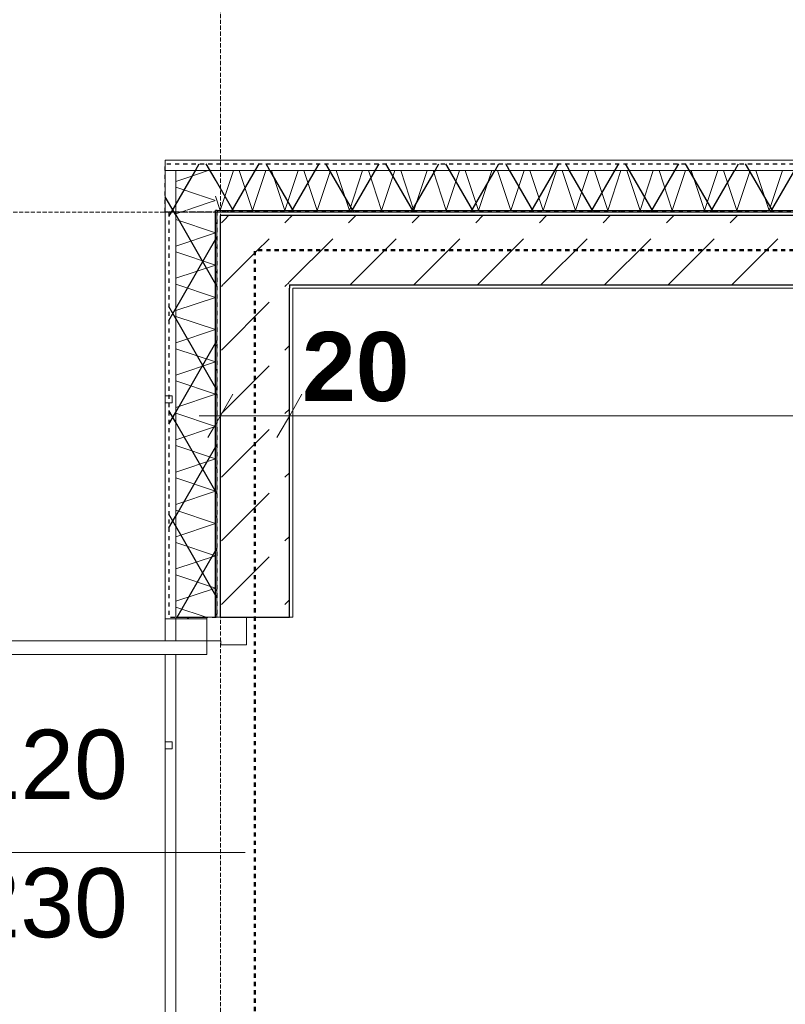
# Model space of a CAD drawing. Extents: x -7314 to 11761, y 144 to 9383.
# Tile 119 of 193: x 1976 to 2197, y 8528 to 8813. Entities that reach past the tile are written whole.
import ezdxf
from ezdxf.xclip import XClip

# ---------------------------------------------------------------- set-up
doc = ezdxf.new("R2010")
doc.units = 0
doc.header["$MEASUREMENT"] = 0
doc.header["$XCLIPFRAME"] = 0
for name, pattern in [('Krawędzie ukryte', [68, 48, -20]), ('Przerywana', [96, 48, -48]), ('Wipeout_Contour', [20000, 0, -20000])]:
    doc.linetypes.add(name, pattern=pattern)
for name, color, linetype in [('FORMA - Arch 01 - 220-A Ściany', 7, 'Continuous'), ('FORMA - Arch 01 - 410-K Osie', 7, 'Continuous'), ('FORMA - Arch 01 - 820-G Rysunki Obrazki', 7, 'Continuous'), ('FORMA - Arch 02 - Strefy', 7, 'Continuous'), ('FORMA - Arch 02 - Ściany zewnętrzne', 7, 'Continuous'), ('FORMA - Arch 04 - Wymiary ogólne', 7, 'Continuous')]:
    doc.layers.add(name, color=color, linetype=linetype)
doc.styles.add('STYL_AUTOMATYCZNY_2', font='arial.ttf')
doc.styles.add('STYL_AUTOMATYCZNY_9', font='arial.ttf')
pattern_1 = [(45, (4185.3, -5972.398), (-17.67767, 17.67767), []), (45, (4181.764, -5968.863), (-17.67767, 17.67767), []), (45, (4178.229, -5965.327), (-17.67767, 17.67767), [])]
pattern_2 = [(0, (4185.3, -5972.398), (0, 17.320508), [0, -10]), (0, (4190.3, -5963.738), (0, 17.320508), [0, -10])]
pattern_3 = [(45, (4185.3, -5972.398), (-18.384776, 18.384776), [19.5, -6.5]), (45, (4185.3, -5954.013), (-18.384776, 18.384776), [19.5, -6.5])]
pattern_4 = [(60, (4185.3, -5972.398), (-12.990381, 7.5), []), (120, (4185.3, -5972.398), (12.990381, 7.5), [])]

# ---------------------------------------------------------------- blocks, each defined once
blk = doc.blocks.new('*X349')
at = {"layer": 'FORMA - Arch 01 - 220-A Ściany', "color": 7, "linetype": 'Continuous', "lineweight": 5, "ltscale": 0.025}
for p, q in [((2030.49, 8768.9), (2023.45, 8766.55)), ((2028.29, 8761.7), (2032.6, 8760.27)), ((2032.6, 8760.27), (2030.45, 8759.55))]:
    blk.add_line(p, q, dxfattribs=at)
blk = doc.blocks.new('*X350')
at = {"layer": 'FORMA - Arch 01 - 220-A Ściany', "color": 7, "linetype": 'Continuous', "lineweight": 5, "ltscale": 0.025}
for p, q in [((2023.45, 8766.55), (2021.1, 8765.77)), ((2021.1, 8764.1), (2028.29, 8761.7)), ((2030.45, 8759.55), (2023.99, 8757.4))]:
    blk.add_line(p, q, dxfattribs=at)
blk = doc.blocks.new('*X352')
at = {"layer": 'FORMA - Arch 01 - 220-A Ściany', "color": 7, "linetype": 'Continuous', "lineweight": 5, "ltscale": 0.025}
for p, q in [((2023.99, 8757.4), (2021.1, 8756.44)), ((2021.1, 8754.77), (2032.6, 8750.94)), ((2032.6, 8750.94), (2021.1, 8747.1)), ((2021.1, 8745.44), (2032.6, 8741.6)), ((2032.6, 8741.6), (2021.1, 8737.77)), ((2021.1, 8736.1), (2032.6, 8732.27)), ((2032.6, 8732.27), (2021.1, 8728.44)), ((2021.1, 8726.77), (2032.6, 8722.94)), ((2032.6, 8722.94), (2021.1, 8719.1)), ((2021.1, 8717.44), (2032.6, 8713.6)), ((2032.6, 8713.6), (2021.1, 8709.77)), ((2021.1, 8708.1), (2032.6, 8704.27)), ((2032.6, 8704.27), (2021.1, 8700.44)), ((2021.1, 8698.77), (2032.6, 8694.94)), ((2032.6, 8694.94), (2021.1, 8691.1)), ((2021.1, 8689.44), (2032.6, 8685.6)), ((2032.6, 8685.6), (2021.1, 8681.77)), ((2021.1, 8680.1), (2032.6, 8676.27)), ((2032.6, 8676.27), (2021.1, 8672.44)), ((2021.1, 8670.77), (2032.6, 8666.94)), ((2032.6, 8666.94), (2021.1, 8663.1)), ((2021.1, 8661.44), (2032.6, 8657.6)), ((2032.6, 8657.6), (2021.1, 8653.77)), ((2021.1, 8652.1), (2032.6, 8648.27)), ((2032.6, 8648.27), (2021.1, 8644.44)), ((2021.1, 8642.77), (2029.93, 8639.82))]:
    blk.add_line(p, q, dxfattribs=at)
blk = doc.blocks.new('*X409')
at = {"layer": 'FORMA - Arch 01 - 220-A Ściany', "color": 7, "linetype": 'Continuous', "lineweight": 5, "ltscale": 0.025}
for p, q in [((2037.8, 8768.9), (2033.97, 8757.4)), ((2043.3, 8757.4), (2039.47, 8768.9)), ((2047.13, 8768.9), (2043.3, 8757.4)), ((2052.63, 8757.4), (2048.8, 8768.9)), ((2056.47, 8768.9), (2052.63, 8757.4)), ((2061.97, 8757.4), (2058.13, 8768.9)), ((2065.8, 8768.9), (2061.97, 8757.4)), ((2071.3, 8757.4), (2067.47, 8768.9)), ((2075.13, 8768.9), (2071.3, 8757.4)), ((2080.63, 8757.4), (2076.8, 8768.9)), ((2084.47, 8768.9), (2080.63, 8757.4)), ((2089.97, 8757.4), (2086.13, 8768.9)), ((2093.8, 8768.9), (2089.97, 8757.4)), ((2099.3, 8757.4), (2095.47, 8768.9)), ((2103.13, 8768.9), (2099.3, 8757.4)), ((2108.63, 8757.4), (2104.8, 8768.9)), ((2112.47, 8768.9), (2108.63, 8757.4)), ((2117.97, 8757.4), (2114.13, 8768.9)), ((2121.8, 8768.9), (2117.97, 8757.4)), ((2127.3, 8757.4), (2123.47, 8768.9)), ((2131.13, 8768.9), (2127.3, 8757.4)), ((2136.63, 8757.4), (2132.8, 8768.9)), ((2140.47, 8768.9), (2136.63, 8757.4)), ((2145.97, 8757.4), (2142.13, 8768.9)), ((2149.8, 8768.9), (2145.97, 8757.4)), ((2155.3, 8757.4), (2151.47, 8768.9)), ((2159.13, 8768.9), (2155.3, 8757.4)), ((2164.63, 8757.4), (2160.8, 8768.9)), ((2168.47, 8768.9), (2164.63, 8757.4)), ((2173.97, 8757.4), (2170.13, 8768.9)), ((2177.8, 8768.9), (2173.97, 8757.4)), ((2183.3, 8757.4), (2179.47, 8768.9)), ((2187.13, 8768.9), (2183.3, 8757.4)), ((2192.63, 8757.4), (2188.8, 8768.9)), ((2196.47, 8768.9), (2192.63, 8757.4)), ((2033.97, 8757.4), (2032.6, 8761.49))]:
    blk.add_line(p, q, dxfattribs=at)
blk = doc.blocks.new('Rysunek_1_1', base_point=(4185.3, -5972.4))
at = {"color": 254, "linetype": 'Wipeout_Contour', "lineweight": 0, "ltscale": 43325.107899}
blk.add_wipeout([(9134.24, 8771.9), (2018.1, 8771.9), (2018.1, 8768.9), (9134.24, 8768.9)], dxfattribs=at).dxf.layer = 'FORMA - Arch 01 - 220-A Ściany'
at = {"color": 254, "linetype": 'Wipeout_Contour', "lineweight": 0, "ltscale": 26970.675058}
blk.add_wipeout([(2033.1, 8757.4), (2032.6, 8757.4), (2033.1, 8756.9)], dxfattribs=at).dxf.layer = 'FORMA - Arch 01 - 220-A Ściany'
at = {"color": 254, "linetype": 'Wipeout_Contour', "lineweight": 0, "ltscale": 61901.69196}
blk.add_wipeout([(2404.94, 8734.9), (2208.66, 8734.9), (2059.98, 8734.9), (2059.98, 8725.9), (2054.98, 8725.9), (2054.98, 8161.9), (2404.94, 8161.9)], dxfattribs=at).dxf.layer = 'FORMA - Arch 02 - Strefy'
at = {"color": 254, "linetype": 'Wipeout_Contour', "lineweight": 0, "ltscale": 36145.50505}
blk.add_wipeout([(2412.21, 8756.9), (2095.88, 8756.9), (2095.88, 8741.9), (2412.21, 8741.9)], dxfattribs=at).dxf.layer = 'FORMA - Arch 02 - Ściany zewnętrzne'
at = {"layer": 'FORMA - Arch 01 - 220-A Ściany', "linetype": 'Continuous', "lineweight": 5}
h = blk.add_hatch(dxfattribs=at)
h.set_pattern_fill('Aluminium_0001', style=0, pattern_type=2)
h.set_pattern_definition(pattern_1)
h.paths.add_polyline_path([(2033.1, 8757.4), (2032.6, 8757.4), (2033.1, 8756.9)])
at = {"layer": 'FORMA - Arch 01 - 220-A Ściany', "color": 7, "linetype": 'Continuous', "lineweight": 18, "ltscale": 0.025}
for p in [(2018.1, 8771.9), (6805.94, 8768.9)]:
    blk.add_line(p, (2018.1, 8768.9), dxfattribs=at)
at = {"layer": 'FORMA - Arch 02 - Ściany zewnętrzne', "color": 7, "linetype": 'Continuous', "lineweight": 13, "ltscale": 0.025, "flags": 128}
for points in [[(2412.21, 8756.9), (2095.88, 8756.9)], [(2095.88, 8756.9), (2095.88, 8741.9)], [(2095.88, 8741.9), (2412.21, 8741.9)]]:
    blk.add_lwpolyline(points, dxfattribs=at)
at = {"layer": 'FORMA - Arch 04 - Wymiary ogólne', "color": 154, "linetype": 'Continuous', "lineweight": 13, "insert": (2057.59, 8702), "char_height": 20, "width": 30.509, "attachment_point": 7, "style": 'STYL_AUTOMATYCZNY_9'}
blk.add_mtext('\\A1;{\\pql;\\fArial|b1|i0|c238|p0;\\W1.000000;20}', dxfattribs=at)
at = {"color": 254, "linetype": 'Wipeout_Contour', "lineweight": 0, "ltscale": 26920.250108}
blk.add_wipeout([(2054.98, 8734.9), (2053.98, 8735.9), (2053.98, 8734.9)], dxfattribs=at).dxf.layer = 'FORMA - Arch 01 - 220-A Ściany'
at = {"layer": 'FORMA - Arch 01 - 220-A Ściany', "linetype": 'Continuous', "lineweight": 5}
h = blk.add_hatch(dxfattribs=at)
h.set_pattern_fill('Tynk_0001', style=0, pattern_type=2)
h.set_pattern_definition(pattern_2)
h.paths.add_polyline_path([(2054.98, 8734.9), (2053.98, 8735.9), (2053.98, 8734.9)])
at = {"color": 254, "linetype": 'Wipeout_Contour', "lineweight": 0, "ltscale": 43325.107899}
blk.add_wipeout([(9134.24, 8771.9), (2018.1, 8771.9), (2018.1, 8768.9), (9134.24, 8768.9)], dxfattribs=at).dxf.layer = 'FORMA - Arch 01 - 220-A Ściany'
at = {"layer": 'FORMA - Arch 01 - 220-A Ściany', "color": 7, "linetype": 'Continuous', "lineweight": 13, "ltscale": 0.025}
blk.add_line((9134.24, 8771.9), (2018.1, 8771.9), dxfattribs=at)
at = {"layer": 'FORMA - Arch 01 - 220-A Ściany', "color": 7, "linetype": 'Continuous', "lineweight": 18, "ltscale": 0.025, "flags": 128}
blk.add_lwpolyline([(9134.24, 8771.9), (9134.24, 8768.9), (2018.1, 8768.9), (2018.1, 8771.9)], close=True, dxfattribs=at)
at = {"color": 254, "linetype": 'Wipeout_Contour', "lineweight": 0, "ltscale": 26990.751828}
blk.add_wipeout([(2032.6, 8768.9), (2021.1, 8768.9), (2032.6, 8757.4)], dxfattribs=at).dxf.layer = 'FORMA - Arch 01 - 220-A Ściany'
at = {"color": 7, "linetype": 'Continuous', "lineweight": 13, "ltscale": 0.025}
blk.add_blockref('*X349', (0, 0), dxfattribs=at)
at = {"color": 254, "linetype": 'Wipeout_Contour', "lineweight": 0, "ltscale": 26969.326972}
blk.add_wipeout([(2033.1, 8756.9), (2032.6, 8757.4), (2032.6, 8756.9)], dxfattribs=at).dxf.layer = 'FORMA - Arch 01 - 220-A Ściany'
at = {"layer": 'FORMA - Arch 01 - 220-A Ściany', "linetype": 'Continuous', "lineweight": 5}
h = blk.add_hatch(dxfattribs=at)
h.set_pattern_fill('Aluminium_0001', style=0, pattern_type=2)
h.set_pattern_definition(pattern_1)
h.paths.add_polyline_path([(2033.1, 8756.9), (2032.6, 8757.4), (2032.6, 8756.9)])
at = {"color": 254, "linetype": 'Wipeout_Contour', "lineweight": 0, "ltscale": 35731.023711}
blk.add_wipeout([(2032.6, 8756.9), (2032.6, 8639.82), (2033.1, 8639.82), (2033.1, 8756.9)], dxfattribs=at).dxf.layer = 'FORMA - Arch 01 - 220-A Ściany'
at = {"layer": 'FORMA - Arch 01 - 220-A Ściany', "linetype": 'Continuous', "lineweight": 5}
h = blk.add_hatch(dxfattribs=at)
h.set_pattern_fill('Aluminium_0001', style=0, pattern_type=2)
h.set_pattern_definition(pattern_1)
h.paths.add_polyline_path([(2032.6, 8756.9), (2032.6, 8639.82), (2033.1, 8639.82), (2033.1, 8756.9)])
at = {"color": 254, "linetype": 'Wipeout_Contour', "lineweight": 0, "ltscale": 26976.207244}
blk.add_wipeout([(2021.1, 8768.9), (2021.1, 8757.4), (2032.6, 8757.4)], dxfattribs=at).dxf.layer = 'FORMA - Arch 01 - 220-A Ściany'
at = {"color": 7, "linetype": 'Continuous', "lineweight": 13, "ltscale": 0.025}
blk.add_blockref('*X350', (0, 0), dxfattribs=at)
at = {"color": 254, "linetype": 'Wipeout_Contour', "lineweight": 0, "ltscale": 44601.1258}
blk.add_wipeout([(2021.1, 8757.4), (2021.1, 8639.82), (2030.1, 8639.82), (2032.6, 8639.82), (2032.6, 8757.4)], dxfattribs=at).dxf.layer = 'FORMA - Arch 01 - 220-A Ściany'
at = {"layer": 'FORMA - Arch 01 - 220-A Ściany', "color": 7, "linetype": 'Continuous', "lineweight": 25, "ltscale": 0.025}
for p in [(2033.1, 8757.4), (2032.6, 8639.82)]:
    blk.add_line(p, (2032.6, 8757.4), dxfattribs=at)
at = {"layer": 'FORMA - Arch 01 - 220-A Ściany', "color": 7, "linetype": 'Continuous', "lineweight": 15, "ltscale": 0.025}
blk.add_line((2032.6, 8639.82), (2033.1, 8639.82), dxfattribs=at)
at = {"layer": 'FORMA - Arch 01 - 220-A Ściany', "color": 7, "linetype": 'Continuous', "lineweight": 15, "ltscale": 0.025, "flags": 128}
blk.add_lwpolyline([(2033.1, 8639.82), (2033.1, 8756.9)], dxfattribs=at)
at = {"color": 7, "linetype": 'Continuous', "lineweight": 13, "ltscale": 0.025}
blk.add_blockref('*X352', (0, 0), dxfattribs=at)
at = {"color": 254, "linetype": 'Wipeout_Contour', "lineweight": 0, "ltscale": 34356.695246}
blk.add_wipeout([(2018.1, 7923.64), (2021.1, 7923.64), (2021.1, 8771.9), (2018.1, 8771.9)], dxfattribs=at).dxf.layer = 'FORMA - Arch 01 - 220-A Ściany'
at = {"color": 254, "linetype": 'Wipeout_Contour', "lineweight": 0, "ltscale": 26967.259149}
blk.add_wipeout([(2033.98, 8755.9), (2032.98, 8756.9), (2032.98, 8755.9)], dxfattribs=at).dxf.layer = 'FORMA - Arch 01 - 220-A Ściany'
at = {"layer": 'FORMA - Arch 01 - 220-A Ściany', "linetype": 'Continuous', "lineweight": 5}
h = blk.add_hatch(dxfattribs=at)
h.set_pattern_fill('Tynk_0001', style=0, pattern_type=2)
h.set_pattern_definition(pattern_2)
h.paths.add_polyline_path([(2033.98, 8755.9), (2032.98, 8756.9), (2032.98, 8755.9)])
at = {"layer": 'FORMA - Arch 01 - 220-A Ściany', "color": 7, "linetype": 'Continuous', "lineweight": 18, "ltscale": 0.025}
blk.add_line((2018.1, 8771.9), (2021.1, 8771.9), dxfattribs=at)
at = {"color": 254, "linetype": 'Wipeout_Contour', "lineweight": 0, "ltscale": 35735.903824}
blk.add_wipeout([(2018.1, 8701.82), (2020.1, 8701.82), (2020.1, 8703.82), (2018.1, 8703.82)], dxfattribs=at).dxf.layer = 'FORMA - Arch 01 - 220-A Ściany'
at = {"color": 254, "linetype": 'Wipeout_Contour', "lineweight": 0, "ltscale": 35495.42569}
blk.add_wipeout([(2030.1, 8639.82), (2021.1, 8639.82), (2021.1, 8639.32), (2030.1, 8639.32)], dxfattribs=at).dxf.layer = 'FORMA - Arch 01 - 220-A Ściany'
at = {"color": 254, "linetype": 'Wipeout_Contour', "lineweight": 0, "ltscale": 35346.368744}
blk.add_wipeout([(2018.1, 8601.82), (2020.1, 8601.82), (2020.1, 8603.82), (2018.1, 8603.82)], dxfattribs=at).dxf.layer = 'FORMA - Arch 01 - 220-A Ściany'
at = {"layer": 'FORMA - Arch 01 - 220-A Ściany', "linetype": 'Continuous', "lineweight": 5}
h = blk.add_hatch(dxfattribs=at)
h.set_pattern_fill('Aluminium_0001', style=0, pattern_type=2)
h.set_pattern_definition(pattern_1)
h.paths.add_polyline_path([(2030.1, 8639.82), (2021.1, 8639.82), (2021.1, 8639.32), (2030.1, 8639.32)])
at = {"layer": 'FORMA - Arch 01 - 220-A Ściany', "color": 7, "linetype": 'Continuous', "lineweight": 18, "ltscale": 0.025}
blk.add_line((2021.1, 8639.82), (2021.1, 8771.9), dxfattribs=at)
at = {"layer": 'FORMA - Arch 01 - 220-A Ściany', "color": 7, "linetype": 'Continuous', "lineweight": 25, "ltscale": 0.025}
blk.add_line((2021.1, 8639.82), (2030.1, 8639.82), dxfattribs=at)
at = {"layer": 'FORMA - Arch 01 - 220-A Ściany', "color": 7, "linetype": 'Continuous', "lineweight": 15, "ltscale": 0.025}
for p, q in [((2030.1, 8639.32), (2021.1, 8639.32)), ((2030.1, 8639.82), (2030.1, 8639.32)), ((2030.1, 8639.82), (2032.6, 8639.82))]:
    blk.add_line(p, q, dxfattribs=at)
at = {"color": 254, "linetype": 'Wipeout_Contour', "lineweight": 0, "ltscale": 26932.334501}
blk.add_wipeout([(2053.98, 8735.9), (2033.98, 8755.9), (2033.98, 8735.9)], dxfattribs=at).dxf.layer = 'FORMA - Arch 01 - 220-A Ściany'
at = {"layer": 'FORMA - Arch 01 - 220-A Ściany', "linetype": 'Continuous', "lineweight": 5}
h = blk.add_hatch(dxfattribs=at)
h.set_pattern_fill('Beton_0001', style=0, pattern_type=2)
h.set_pattern_definition(pattern_3)
h.paths.add_polyline_path([(2053.98, 8735.9), (2033.98, 8755.9), (2033.98, 8735.9)])
at = {"color": 254, "linetype": 'Wipeout_Contour', "lineweight": 0, "ltscale": 34356.695246}
blk.add_wipeout([(2018.1, 7923.64), (2021.1, 7923.64), (2021.1, 8771.9), (2018.1, 8771.9)], dxfattribs=at).dxf.layer = 'FORMA - Arch 01 - 220-A Ściany'
at = {"layer": 'FORMA - Arch 01 - 220-A Ściany', "color": 7, "linetype": 'Continuous', "lineweight": 13, "ltscale": 0.025}
blk.add_line((2018.1, 7923.64), (2018.1, 8771.9), dxfattribs=at)
at = {"layer": 'FORMA - Arch 01 - 220-A Ściany', "color": 7, "linetype": 'Continuous', "lineweight": 15, "ltscale": 0.025}
for p, q in [((2018.1, 8639.82), (2018.1, 8639.32)), ((1946.57, 8571.82), (2041.19, 8571.82))]:
    blk.add_line(p, q, dxfattribs=at)
at = {"layer": 'FORMA - Arch 01 - 220-A Ściany', "color": 7, "linetype": 'Continuous', "lineweight": 18, "ltscale": 0.025, "flags": 128}
blk.add_lwpolyline([(2018.1, 7923.64), (2021.1, 7923.64), (2021.1, 8771.9), (2018.1, 8771.9)], close=True, dxfattribs=at)
at = {"color": 254, "linetype": 'Wipeout_Contour', "lineweight": 0, "ltscale": 26969.207308}
blk.add_wipeout([(2032.98, 8756.9), (2033.98, 8755.9), (2033.98, 8756.9)], dxfattribs=at).dxf.layer = 'FORMA - Arch 01 - 220-A Ściany'
at = {"color": 254, "linetype": 'Wipeout_Contour', "lineweight": 0, "ltscale": 26922.196988}
blk.add_wipeout([(2053.98, 8735.9), (2054.98, 8734.9), (2054.98, 8735.9)], dxfattribs=at).dxf.layer = 'FORMA - Arch 01 - 220-A Ściany'
at = {"layer": 'FORMA - Arch 01 - 220-A Ściany', "linetype": 'Continuous', "lineweight": 5}
h = blk.add_hatch(dxfattribs=at)
h.set_pattern_fill('Tynk_0001', style=0, pattern_type=2)
h.set_pattern_definition(pattern_2)
h.paths.add_polyline_path([(2032.98, 8756.9), (2033.98, 8755.9), (2033.98, 8756.9)])
h = blk.add_hatch(dxfattribs=at)
h.set_pattern_fill('Tynk_0001', style=0, pattern_type=2)
h.set_pattern_definition(pattern_2)
h.paths.add_polyline_path([(2053.98, 8735.9), (2054.98, 8734.9), (2054.98, 8735.9)])
at = {"color": 254, "linetype": 'Wipeout_Contour', "lineweight": 0, "ltscale": 35735.903824}
blk.add_wipeout([(2018.1, 8701.82), (2020.1, 8701.82), (2020.1, 8703.82), (2018.1, 8703.82)], dxfattribs=at).dxf.layer = 'FORMA - Arch 01 - 220-A Ściany'
at = {"color": 254, "linetype": 'Wipeout_Contour', "lineweight": 0, "ltscale": 35346.368744}
blk.add_wipeout([(2018.1, 8601.82), (2020.1, 8601.82), (2020.1, 8603.82), (2018.1, 8603.82)], dxfattribs=at).dxf.layer = 'FORMA - Arch 01 - 220-A Ściany'
at = {"layer": 'FORMA - Arch 01 - 220-A Ściany', "color": 7, "linetype": 'Continuous', "lineweight": 13, "ltscale": 0.025}
for p, q in [((2018.1, 8701.82), (2018.1, 8703.82)), ((2018.1, 8601.82), (2018.1, 8603.82))]:
    blk.add_line(p, q, dxfattribs=at)
at = {"layer": 'FORMA - Arch 01 - 220-A Ściany', "color": 7, "linetype": 'Continuous', "lineweight": 18, "ltscale": 0.025, "flags": 128}
for points in [[(2018.1, 8701.82), (2020.1, 8701.82), (2020.1, 8703.82), (2018.1, 8703.82)], [(2018.1, 8601.82), (2020.1, 8601.82), (2020.1, 8603.82), (2018.1, 8603.82)]]:
    blk.add_lwpolyline(points, close=True, dxfattribs=at)
at = {"layer": 'FORMA - Arch 01 - 220-A Ściany', "color": 7, "linetype": 'Continuous', "lineweight": 13, "ltscale": 0.025}
blk.add_arc((2030.1, 8633.02), 122.4, 180, 270, dxfattribs=at)
at = {"layer": 'FORMA - Arch 01 - 220-A Ściany', "color": 7, "linetype": 'Continuous', "lineweight": 13, "insert": (1960.65, 8541.48), "char_height": 20, "attachment_point": 7, "style": 'STYL_AUTOMATYCZNY_2'}
blk.add_mtext('\\A1;{\\pql;\\pt0;\\fArial|b0|i0|c238|p0;\\W1.000000;230\\fArial|b0|i0|c238|p0;\\W1.000000;\\A1{\\H.66x;\\S^  ;}\\fArial|b0|i0|c238|p0;\\W1.000000;\\fArial|b0|i0|c238|p0;\\W1.000000;}', dxfattribs=at)
at = {"color": 254, "linetype": 'Wipeout_Contour', "lineweight": 0, "ltscale": 36145.169317}
blk.add_wipeout([(2033.98, 8756.9), (2033.98, 8755.9), (2414.04, 8755.9), (2414.04, 8756.9)], dxfattribs=at).dxf.layer = 'FORMA - Arch 01 - 220-A Ściany'
at = {"color": 254, "linetype": 'Wipeout_Contour', "lineweight": 0, "ltscale": 36068.505742}
blk.add_wipeout([(2404.94, 8735.9), (2054.98, 8735.9), (2054.98, 8734.9), (2404.94, 8734.9)], dxfattribs=at).dxf.layer = 'FORMA - Arch 01 - 220-A Ściany'
at = {"layer": 'FORMA - Arch 01 - 220-A Ściany', "linetype": 'Continuous', "lineweight": 5}
h = blk.add_hatch(dxfattribs=at)
h.set_pattern_fill('Tynk_0001', style=0, pattern_type=2)
h.set_pattern_definition(pattern_2)
h.paths.add_polyline_path([(2033.98, 8756.9), (2033.98, 8755.9), (2414.04, 8755.9), (2414.04, 8756.9)])
h = blk.add_hatch(dxfattribs=at)
h.set_pattern_fill('Tynk_0001', style=0, pattern_type=2)
h.set_pattern_definition(pattern_2)
h.paths.add_polyline_path([(2404.94, 8735.9), (2054.98, 8735.9), (2054.98, 8734.9), (2404.94, 8734.9)])
at = {"color": 254, "linetype": 'Wipeout_Contour', "lineweight": 0, "ltscale": 53228.446007}
blk.add_wipeout([(2041.6, 8639.82), (2030.1, 8639.82), (2030.1, 8633.02), (2034.1, 8633.02), (2034.1, 8631.82), (2041.6, 8631.82)], dxfattribs=at).dxf.layer = 'FORMA - Arch 01 - 220-A Ściany'
at = {"layer": 'FORMA - Arch 01 - 220-A Ściany', "color": 7, "linetype": 'Continuous', "lineweight": 15, "ltscale": 0.025}
for p, q in [((2030.1, 8639.32), (2018.1, 8639.32)), ((2041.6, 8639.82), (2030.1, 8639.82)), ((2030.1, 8639.82), (2032.6, 8639.82)), ((2030.1, 8639.82), (2032.6, 8639.82)), ((2032.6, 8639.82), (2033.1, 8639.82)), ((2032.6, 8639.82), (2033.1, 8639.82)), ((2041.6, 8631.82), (2041.6, 8639.82)), ((2034.1, 8633.02), (2034.1, 8631.82)), ((2034.1, 8631.82), (2041.6, 8631.82))]:
    blk.add_line(p, q, dxfattribs=at)
at = {"color": 254, "linetype": 'Wipeout_Contour', "lineweight": 0, "ltscale": 26957.10738}
blk.add_wipeout([(2033.98, 8755.9), (2053.98, 8735.9), (2053.98, 8755.9)], dxfattribs=at).dxf.layer = 'FORMA - Arch 01 - 220-A Ściany'
at = {"color": 254, "linetype": 'Wipeout_Contour', "lineweight": 0, "ltscale": 35411.795641}
blk.add_wipeout([(1907.7, 8633.02), (1907.7, 8629.02), (2030.1, 8629.02), (2030.1, 8633.02)], dxfattribs=at).dxf.layer = 'FORMA - Arch 01 - 220-A Ściany'
at = {"layer": 'FORMA - Arch 01 - 220-A Ściany', "linetype": 'Continuous', "lineweight": 5}
h = blk.add_hatch(dxfattribs=at)
h.set_pattern_fill('Beton_0001', style=0, pattern_type=2)
h.set_pattern_definition(pattern_3)
h.paths.add_polyline_path([(2033.98, 8755.9), (2053.98, 8735.9), (2053.98, 8755.9)])
at = {"layer": 'FORMA - Arch 01 - 220-A Ściany', "color": 7, "linetype": 'Continuous', "lineweight": 25, "ltscale": 0.025}
blk.add_line((2033.98, 8755.9), (2033.98, 8735.9), dxfattribs=at)
at = {"layer": 'FORMA - Arch 01 - 220-A Ściany', "color": 7, "linetype": 'Continuous', "lineweight": 15, "ltscale": 0.025}
for p, q in [((2030.1, 8639.82), (2030.1, 8633.02)), ((2030.1, 8633.02), (2034.1, 8633.02))]:
    blk.add_line(p, q, dxfattribs=at)
at = {"layer": 'FORMA - Arch 01 - 220-A Ściany', "color": 7, "linetype": 'Continuous', "lineweight": 13, "ltscale": 0.025}
for p, q in [((1907.7, 8633.02), (2030.1, 8633.02)), ((2030.1, 8633.02), (2030.1, 8629.02)), ((2030.1, 8629.02), (1907.7, 8629.02))]:
    blk.add_line(p, q, dxfattribs=at)
at = {"layer": 'FORMA - Arch 01 - 220-A Ściany', "color": 7, "linetype": 'Continuous', "lineweight": 13, "ltscale": 0.025, "flags": 128}
blk.add_lwpolyline([(2032.98, 8756.9), (2032.98, 8755.9)], dxfattribs=at)
at = {"color": 254, "linetype": 'Wipeout_Contour', "lineweight": 0, "ltscale": 36109.269758}
blk.add_wipeout([(2405.94, 8755.9), (2053.98, 8755.9), (2053.98, 8735.9), (2405.94, 8735.9)], dxfattribs=at).dxf.layer = 'FORMA - Arch 01 - 220-A Ściany'
at = {"layer": 'FORMA - Arch 01 - 220-A Ściany', "linetype": 'Continuous', "lineweight": 5}
h = blk.add_hatch(dxfattribs=at)
h.set_pattern_fill('Beton_0001', style=0, pattern_type=2)
h.set_pattern_definition(pattern_3)
h.paths.add_polyline_path([(2405.94, 8755.9), (2053.98, 8755.9), (2053.98, 8735.9), (2405.94, 8735.9)])
at = {"layer": 'FORMA - Arch 01 - 220-A Ściany', "color": 7, "linetype": 'Continuous', "lineweight": 25, "ltscale": 0.025}
for p, q in [((2053.98, 8755.9), (2033.98, 8755.9)), ((2405.94, 8755.9), (2053.98, 8755.9)), ((2053.98, 8735.9), (2053.98, 8734.9)), ((2053.98, 8735.9), (2404.94, 8735.9))]:
    blk.add_line(p, q, dxfattribs=at)
at = {"layer": 'FORMA - Arch 01 - 220-A Ściany', "color": 7, "linetype": 'Continuous', "lineweight": 13, "ltscale": 0.025, "flags": 128}
for points in [[(2414.04, 8756.9), (2032.98, 8756.9)], [(2054.98, 8734.9), (2404.94, 8734.9)]]:
    blk.add_lwpolyline(points, dxfattribs=at)
at = {"color": 254, "linetype": 'Wipeout_Contour', "lineweight": 0, "ltscale": 35729.644385}
blk.add_wipeout([(2032.98, 8755.9), (2032.98, 8639.82), (2033.98, 8639.82), (2033.98, 8755.9)], dxfattribs=at).dxf.layer = 'FORMA - Arch 01 - 220-A Ściany'
at = {"color": 254, "linetype": 'Wipeout_Contour', "lineweight": 0, "ltscale": 35707.975019}
blk.add_wipeout([(2053.98, 8734.9), (2053.98, 8639.82), (2054.98, 8639.82), (2054.98, 8734.9)], dxfattribs=at).dxf.layer = 'FORMA - Arch 01 - 220-A Ściany'
at = {"layer": 'FORMA - Arch 01 - 220-A Ściany', "linetype": 'Continuous', "lineweight": 5}
h = blk.add_hatch(dxfattribs=at)
h.set_pattern_fill('Tynk_0001', style=0, pattern_type=2)
h.set_pattern_definition(pattern_2)
h.paths.add_polyline_path([(2032.98, 8755.9), (2032.98, 8639.82), (2033.98, 8639.82), (2033.98, 8755.9)])
h = blk.add_hatch(dxfattribs=at)
h.set_pattern_fill('Tynk_0001', style=0, pattern_type=2)
h.set_pattern_definition(pattern_2)
h.paths.add_polyline_path([(2053.98, 8734.9), (2053.98, 8639.82), (2054.98, 8639.82), (2054.98, 8734.9)])
at = {"color": 254, "linetype": 'Wipeout_Contour', "lineweight": 0, "ltscale": 35700.300288}
blk.add_wipeout([(2033.98, 8735.9), (2033.98, 8639.82), (2053.98, 8639.82), (2053.98, 8735.9)], dxfattribs=at).dxf.layer = 'FORMA - Arch 01 - 220-A Ściany'
at = {"layer": 'FORMA - Arch 01 - 220-A Ściany', "linetype": 'Continuous', "lineweight": 5}
h = blk.add_hatch(dxfattribs=at)
h.set_pattern_fill('Beton_0001', style=0, pattern_type=2)
h.set_pattern_definition(pattern_3)
h.paths.add_polyline_path([(2033.98, 8735.9), (2033.98, 8639.82), (2053.98, 8639.82), (2053.98, 8735.9)])
at = {"color": 1, "linetype": 'Przerywana', "lineweight": 50, "ltscale": 0.025, "flags": 128}
blk.add_lwpolyline([(2043.98, 8150.9), (2415.94, 8150.9), (2415.94, 8745.9), (2043.98, 8745.9)], close=True, dxfattribs=at)
at = {"layer": 'FORMA - Arch 01 - 220-A Ściany', "color": 7, "linetype": 'Continuous', "lineweight": 25, "ltscale": 0.025}
for p, q in [((2033.98, 8755.9), (2033.98, 8735.9)), ((2033.98, 8735.9), (2033.98, 8639.82)), ((2053.98, 8735.9), (2053.98, 8734.9)), ((2053.98, 8639.82), (2053.98, 8734.9))]:
    blk.add_line(p, q, dxfattribs=at)
at = {"layer": 'FORMA - Arch 01 - 220-A Ściany', "color": 7, "linetype": 'Continuous', "lineweight": 13, "ltscale": 0.025, "flags": 128}
for points in [[(2032.98, 8755.9), (2032.98, 8639.82)], [(2054.98, 8639.82), (2054.98, 8734.9)], [(2032.98, 8639.82), (2033.98, 8639.82)], [(2053.98, 8639.82), (2054.98, 8639.82)]]:
    blk.add_lwpolyline(points, dxfattribs=at)
at = {"layer": 'FORMA - Arch 01 - 220-A Ściany', "color": 7, "linetype": 'Continuous', "lineweight": 25, "ltscale": 0.025, "flags": 128}
blk.add_lwpolyline([(2033.98, 8639.82), (2053.98, 8639.82)], dxfattribs=at)
at = {"layer": 'FORMA - Arch 04 - Wymiary ogólne', "color": 154, "linetype": 'Continuous', "lineweight": 13, "ltscale": 0.025}
for p, q in [((2033.98, 8707.37), (2033.98, 8688.62)), ((2053.98, 8707.37), (2053.98, 8688.62)), ((2037.58, 8704.25), (2030.37, 8691.75)), ((2050.37, 8691.75), (2057.58, 8704.25)), ((2033.98, 8698), (2027.86, 8698)), ((2053.98, 8698), (2033.98, 8698)), ((2405.94, 8698), (2053.98, 8698))]:
    blk.add_line(p, q, dxfattribs=at)
at = {"layer": 'FORMA - Arch 01 - 220-A Ściany', "color": 7, "linetype": 'Continuous', "lineweight": 13, "insert": (1960.65, 8581.49), "char_height": 20, "attachment_point": 7, "style": 'STYL_AUTOMATYCZNY_2'}
blk.add_mtext('\\A1;{\\pql;\\pt0;\\fArial|b0|i0|c238|p0;\\W1.000000;120\\fArial|b0|i0|c238|p0;\\W1.000000;\\A1{\\H.66x;\\S^  ;}\\fArial|b0|i0|c238|p0;\\W1.000000;\\fArial|b0|i0|c238|p0;\\W1.000000;}', dxfattribs=at)
at = {"color": 254, "linetype": 'Wipeout_Contour', "lineweight": 0, "ltscale": 36984.809694}
blk.add_wipeout([(2033.1, 8756.9), (3688.83, 8756.9), (3688.83, 8757.4), (2033.1, 8757.4)], dxfattribs=at).dxf.layer = 'FORMA - Arch 01 - 220-A Ściany'
at = {"layer": 'FORMA - Arch 01 - 220-A Ściany', "linetype": 'Continuous', "lineweight": 5}
h = blk.add_hatch(dxfattribs=at)
h.set_pattern_fill('Aluminium_0001', style=0, pattern_type=2)
h.set_pattern_definition(pattern_1)
h.paths.add_polyline_path([(2033.1, 8756.9), (3688.83, 8756.9), (3688.83, 8757.4), (2033.1, 8757.4)])
at = {"color": 254, "linetype": 'Wipeout_Contour', "lineweight": 0, "ltscale": 46511.787067}
blk.add_wipeout([(2032.6, 8768.9), (2032.6, 8757.4), (3688.83, 8757.4), (3688.83, 8759.9), (3688.83, 8768.9)], dxfattribs=at).dxf.layer = 'FORMA - Arch 01 - 220-A Ściany'
at = {"layer": 'FORMA - Arch 01 - 820-G Rysunki Obrazki', "linetype": 'Continuous', "lineweight": 25}
h = blk.add_hatch(dxfattribs=at)
h.set_pattern_fill('Izolacja_miękka_0001', color=1, style=0, pattern_type=2)
h.set_pattern_definition(pattern_4)
h.paths.add_polyline_path([(2019.1, 8756.9), (2019.1, 8639.82), (2033.1, 8639.82), (2033.1, 8756.9)])
at = {"layer": 'FORMA - Arch 01 - 220-A Ściany', "color": 7, "linetype": 'Continuous', "lineweight": 25, "ltscale": 0.025}
for q in [(2032.6, 8757.4), (3688.83, 8757.4)]:
    blk.add_line((2033.1, 8757.4), q, dxfattribs=at)
at = {"layer": 'FORMA - Arch 01 - 220-A Ściany', "color": 7, "linetype": 'Continuous', "lineweight": 15, "ltscale": 0.025, "flags": 128}
blk.add_lwpolyline([(2033.1, 8756.9), (3688.83, 8756.9)], dxfattribs=at)
at = {"layer": 'FORMA - Arch 01 - 410-K Osie', "color": 7, "linetype": 'Krawędzie ukryte', "lineweight": 13, "ltscale": 0.025}
blk.add_line((9416.23, 8756.9), (587.6, 8756.9), dxfattribs=at)
at = {"layer": 'FORMA - Arch 01 - 820-G Rysunki Obrazki', "color": 1, "linetype": 'Przerywana', "lineweight": 25, "ltscale": 0.025, "flags": 128}
blk.add_lwpolyline([(2019.1, 8756.9), (2019.1, 8639.82), (2033.1, 8639.82), (2033.1, 8756.9)], close=True, dxfattribs=at)
at = {"color": 7, "linetype": 'Continuous', "lineweight": 13, "ltscale": 0.025}
blk.add_blockref('*X409', (0, 0), dxfattribs=at)
at = {"color": 254, "linetype": 'Wipeout_Contour', "lineweight": 0, "ltscale": 43325.107899}
blk.add_wipeout([(9134.24, 8771.9), (2018.1, 8771.9), (2018.1, 8768.9), (9134.24, 8768.9)], dxfattribs=at).dxf.layer = 'FORMA - Arch 01 - 220-A Ściany'
at = {"layer": 'FORMA - Arch 01 - 220-A Ściany', "color": 7, "linetype": 'Continuous', "lineweight": 18, "ltscale": 0.025}
blk.add_line((2018.1, 8771.9), (2018.1, 8768.9), dxfattribs=at)
at = {"color": 254, "linetype": 'Wipeout_Contour', "lineweight": 0, "ltscale": 36051.328516}
blk.add_wipeout([(2073.25, 8771.9), (2073.25, 8769.9), (2075.25, 8769.9), (2075.25, 8771.9)], dxfattribs=at).dxf.layer = 'FORMA - Arch 01 - 220-A Ściany'
at = {"color": 254, "linetype": 'Wipeout_Contour', "lineweight": 0, "ltscale": 36145.482222}
blk.add_wipeout([(2173.25, 8771.9), (2173.25, 8769.9), (2175.25, 8769.9), (2175.25, 8771.9)], dxfattribs=at).dxf.layer = 'FORMA - Arch 01 - 220-A Ściany'
at = {"layer": 'FORMA - Arch 01 - 220-A Ściany', "color": 7, "linetype": 'Continuous', "lineweight": 18, "ltscale": 0.025}
blk.add_line((3688.83, 8768.9), (2018.1, 8768.9), dxfattribs=at)
at = {"color": 254, "linetype": 'Wipeout_Contour', "lineweight": 0, "ltscale": 43325.107899}
blk.add_wipeout([(9134.24, 8771.9), (2018.1, 8771.9), (2018.1, 8768.9), (9134.24, 8768.9)], dxfattribs=at).dxf.layer = 'FORMA - Arch 01 - 220-A Ściany'
at = {"layer": 'FORMA - Arch 01 - 220-A Ściany', "color": 7, "linetype": 'Continuous', "lineweight": 13, "ltscale": 0.025}
blk.add_line((9134.24, 8771.9), (2018.1, 8771.9), dxfattribs=at)
at = {"layer": 'FORMA - Arch 01 - 220-A Ściany', "color": 7, "linetype": 'Continuous', "lineweight": 18, "ltscale": 0.025, "flags": 128}
blk.add_lwpolyline([(9134.24, 8771.9), (9134.24, 8768.9), (2018.1, 8768.9), (2018.1, 8771.9)], close=True, dxfattribs=at)
at = {"color": 254, "linetype": 'Wipeout_Contour', "lineweight": 0, "ltscale": 36051.328516}
blk.add_wipeout([(2073.25, 8771.9), (2073.25, 8769.9), (2075.25, 8769.9), (2075.25, 8771.9)], dxfattribs=at).dxf.layer = 'FORMA - Arch 01 - 220-A Ściany'
at = {"color": 254, "linetype": 'Wipeout_Contour', "lineweight": 0, "ltscale": 36145.482222}
blk.add_wipeout([(2173.25, 8771.9), (2173.25, 8769.9), (2175.25, 8769.9), (2175.25, 8771.9)], dxfattribs=at).dxf.layer = 'FORMA - Arch 01 - 220-A Ściany'
at = {"layer": 'FORMA - Arch 01 - 220-A Ściany', "color": 7, "linetype": 'Continuous', "lineweight": 13, "ltscale": 0.025}
for p, q in [((2073.25, 8771.9), (2075.25, 8771.9)), ((2173.25, 8771.9), (2175.25, 8771.9))]:
    blk.add_line(p, q, dxfattribs=at)
at = {"layer": 'FORMA - Arch 01 - 220-A Ściany', "color": 7, "linetype": 'Continuous', "lineweight": 18, "ltscale": 0.025, "flags": 128}
for points in [[(2073.25, 8771.9), (2073.25, 8769.9), (2075.25, 8769.9), (2075.25, 8771.9)], [(2173.25, 8771.9), (2173.25, 8769.9), (2175.25, 8769.9), (2175.25, 8771.9)]]:
    blk.add_lwpolyline(points, close=True, dxfattribs=at)
at = {"color": 254, "linetype": 'Wipeout_Contour', "lineweight": 0, "ltscale": 43325.107899}
blk.add_wipeout([(9134.24, 8771.9), (2018.1, 8771.9), (2018.1, 8768.9), (9134.24, 8768.9)], dxfattribs=at).dxf.layer = 'FORMA - Arch 01 - 220-A Ściany'
at = {"layer": 'FORMA - Arch 01 - 220-A Ściany', "color": 7, "linetype": 'Continuous', "lineweight": 18, "ltscale": 0.025}
for p in [(2018.1, 8771.9), (9134.24, 8768.9)]:
    blk.add_line(p, (2018.1, 8768.9), dxfattribs=at)
at = {"color": 254, "linetype": 'Wipeout_Contour', "lineweight": 0, "ltscale": 43325.107899}
blk.add_wipeout([(9134.24, 8771.9), (2018.1, 8771.9), (2018.1, 8768.9), (9134.24, 8768.9)], dxfattribs=at).dxf.layer = 'FORMA - Arch 01 - 220-A Ściany'
at = {"layer": 'FORMA - Arch 01 - 820-G Rysunki Obrazki', "linetype": 'Continuous', "lineweight": 25}
h = blk.add_hatch(dxfattribs=at)
h.set_pattern_fill('Izolacja_miękka_0001', color=1, style=0, pattern_type=2)
h.set_pattern_definition(pattern_4)
h.paths.add_polyline_path([(2018.1, 8756.9), (2525.3, 8756.9), (2525.3, 8770.9), (2018.1, 8770.9)])
at = {"layer": 'FORMA - Arch 01 - 220-A Ściany', "color": 7, "linetype": 'Continuous', "lineweight": 13, "ltscale": 0.025}
blk.add_line((9134.24, 8771.9), (2018.1, 8771.9), dxfattribs=at)
at = {"layer": 'FORMA - Arch 01 - 220-A Ściany', "color": 7, "linetype": 'Continuous', "lineweight": 18, "ltscale": 0.025, "flags": 128}
blk.add_lwpolyline([(9134.24, 8771.9), (9134.24, 8768.9), (2018.1, 8768.9), (2018.1, 8771.9)], close=True, dxfattribs=at)
at = {"layer": 'FORMA - Arch 01 - 410-K Osie', "color": 7, "linetype": 'Krawędzie ukryte', "lineweight": 13, "ltscale": 0.025}
blk.add_line((2034.04, 5890.7), (2034.04, 8978.35), dxfattribs=at)
at = {"layer": 'FORMA - Arch 01 - 820-G Rysunki Obrazki', "color": 1, "linetype": 'Przerywana', "lineweight": 25, "ltscale": 0.025, "flags": 128}
blk.add_lwpolyline([(2018.1, 8756.9), (2018.1, 8770.9), (2525.3, 8770.9), (2525.3, 8756.9)], close=True, dxfattribs=at)

msp = doc.modelspace()

# ---------------------------------------------------------------- block references
at = {"lineweight": 20}
ref = msp.add_blockref('Rysunek_1_1', (4185.29965, -5972.39804), dxfattribs=at)
XClip(ref).set_block_clipping_path([(254.0251470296, 246.5573808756), (9689.7973583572, 9358.9497337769)])

doc.saveas('drawing.dxf')
